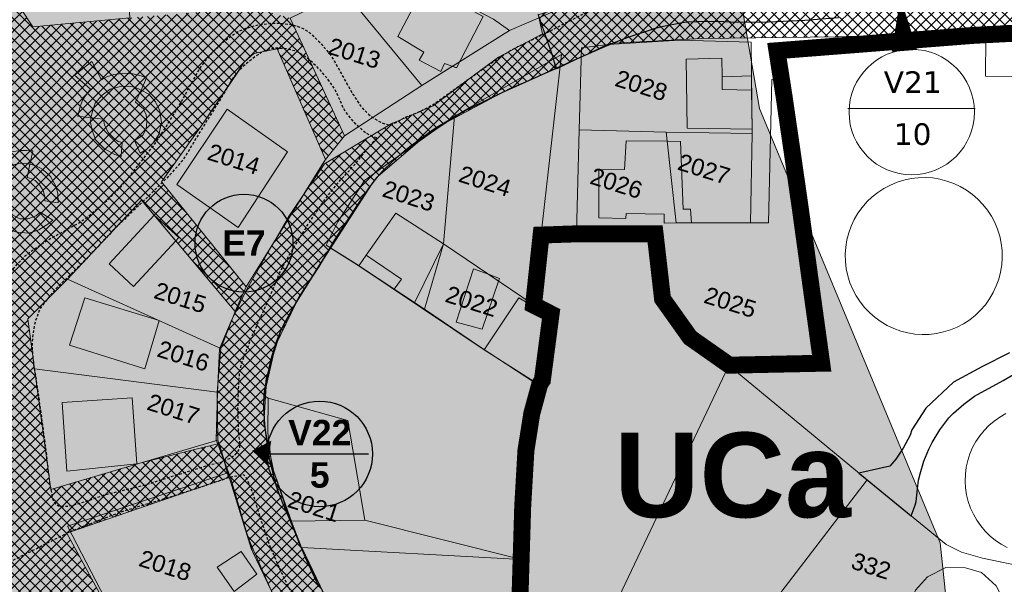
# Model space of a CAD drawing. Header units: metres. Extents: x 578835 to 593571, y 248557 to 255108.
# Tile 243 of 251: x 593023 to 593140, y 254124 to 254190. Entities that reach past the tile are written whole.
import ezdxf
from ezdxf.enums import TextEntityAlignment as Align

# ---------------------------------------------------------------- set-up
doc = ezdxf.new("R2010")
doc.units = ezdxf.units.M
doc.linetypes.add('CACHE2', pattern=[4.7625, 3.175, -1.5875])
doc.linetypes.add('CHEMIN', pattern=[0.5, 0.3, -0.2])
for name, color, linetype, lineweight in [('Zoom_Bâti', 251, 'Continuous', 5), ('Zoom_cadastre complet', 7, 'Continuous', 5), ('Zoom_cadastre texte', 7, 'Continuous', 5), ('Zoom_EBC', 116, 'Continuous', 18), ('Zoom_ER cercle', 192, 'Continuous', 25), ('Zoom_ER contour', 172, 'Continuous', 20), ('Zoom_ER hachures', 192, 'Continuous', 18), ('Zoom_ER numero', 172, 'Continuous', 20), ('Zoom_ER tracé', 192, 'Continuous', 18), ('Zoom_PPRI modéré', 5, 'Continuous', 18)]:
    doc.layers.add(name, color=color, linetype=linetype, lineweight=lineweight)
for name, color, linetype in [('Zoom_PLU', 7, 'CACHE2'), ('Zoom_PLU nom', 7, 'Continuous'), ('Zoom_Voirie', 252, 'Continuous')]:
    doc.layers.add(name, color=color, linetype=linetype)
doc.styles.add('Numero ER', font='verdanab_0.ttf', dxfattribs={"height": 8})
doc.styles.add('PARCELLE', font='arial.ttf', dxfattribs={"height": 5})
doc.styles.get("Standard").update_dxf_attribs({"font": 'arialbd_0.ttf', "height": 50})
pattern_1 = [(45, (3353.1763, -187.1852), (-0.6187184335, 0.6187184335), []), (135, (3353.1763, -187.1852), (-0.6187184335, -0.6187184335), [])]

msp = doc.modelspace()

# ---------------------------------------------------------------- hatches: boundary and pattern name
at = {"layer": 'Zoom_EBC'}
h = msp.add_hatch(dxfattribs=at)
h.set_pattern_fill('EBC', color=256, scale=0.5, style=0, pattern_type=2)
h.set_pattern_definition([(0, (3353.1763, -187.1852), (0, 4), []), (90, (3353.1763, -187.1852), (-4, 2e-16), []), (90, (3353.6763, -187.1852), (-4, 2e-16), [-1.75, 0.5, -1.75]), (90, (3356.6763, -187.1852), (-4, 2e-16), [-1.75, 0.5, -1.75]), (0, (3353.1763, -186.6852), (0, 4), [-1.75, 0.5, -1.75]), (0, (3353.1763, -183.6852), (0, 4), [-1.75, 0.5, -1.75]), (90, (3353.7263, -187.1852), (-4, 2e-16), [-1.5, 0.25, -0.5, 0.25, -1.5]), (90, (3356.6263, -187.1852), (-4, 2e-16), [-1.5, 0.25, -0.5, 0.25, -1.5]), (90, (3353.7763, -187.1852), (-4, 2e-16), [-1.35, 0.15, -1, 0.15, -1.35]), (90, (3356.5763, -187.1852), (-4, 2e-16), [-1.35, 0.15, -1, 0.15, -1.35]), (90, (3353.8263, -187.1852), (-4, 2e-16), [-1.25, 0.1, -1.3, 0.1, -1.25]), (90, (3356.5263, -187.1852), (-4, 2e-16), [-1.25, 0.1, -1.3, 0.1, -1.25]), (90, (3353.8763, -187.1852), (-4, 2e-16), [-1.2, 0.05, -1.5, 0.05, -1.2]), (90, (3356.4763, -187.1852), (-4, 2e-16), [-1.2, 0.05, -1.5, 0.05, -1.2]), (90, (3353.9263, -187.1852), (-4, 2e-16), [-1.125, 0.05, -1.65, 0.05, -1.125]), (90, (3356.4263, -187.1852), (-4, 2e-16), [-1.125, 0.05, -1.65, 0.05, -1.125]), (90, (3353.9763, -187.1852), (-4, 2e-16), [-1.05, 0.05, -1.8, 0.05, -1.05]), (90, (3356.3763, -187.1852), (-4, 2e-16), [-1.05, 0.05, -1.8, 0.05, -1.05]), (90, (3354.0263, -187.1852), (-4, 2e-16), [-1, 0.05, -1.9, 0.05, -1]), (90, (3356.3263, -187.1852), (-4, 2e-16), [-1, 0.05, -1.9, 0.05, -1]), (90, (3354.0763, -187.1852), (-4, 2e-16), [-0.95, 0.025, -2.05, 0.025, -0.95]), (90, (3356.2763, -187.1852), (-4, 2e-16), [-0.95, 0.025, -2.05, 0.025, -0.95]), (90, (3354.1163, -187.1852), (-4, 2e-16), [-0.935, 0, -2.13, 0, -0.935]), (90, (3356.2363, -187.1852), (-4, 2e-16), [-0.935, 0, -2.13, 0, -0.935]), (0, (3353.1763, -186.6352), (0, 4), [-1.5, 0.25, -0.5, 0.25, -1.5]), (0, (3353.1763, -183.7352), (0, 4), [-1.5, 0.25, -0.5, 0.25, -1.5]), (0, (3353.1763, -186.5852), (0, 4), [-1.35, 0.15, -1, 0.15, -1.35]), (0, (3353.1763, -183.7852), (0, 4), [-1.35, 0.15, -1, 0.15, -1.35]), (0, (3353.1763, -186.5352), (0, 4), [-1.25, 0.1, -1.3, 0.1, -1.25]), (0, (3353.1763, -183.8352), (0, 4), [-1.25, 0.1, -1.3, 0.1, -1.25]), (0, (3353.1763, -186.4852), (0, 4), [-1.2, 0.05, -1.5, 0.05, -1.2]), (0, (3353.1763, -183.8852), (0, 4), [-1.2, 0.05, -1.5, 0.05, -1.2]), (0, (3353.1763, -186.4352), (0, 4), [-1.125, 0.05, -1.65, 0.05, -1.125]), (0, (3353.1763, -183.9352), (0, 4), [-1.125, 0.05, -1.65, 0.05, -1.125]), (0, (3353.1763, -186.3852), (0, 4), [-1.05, 0.05, -1.8, 0.05, -1.05]), (0, (3353.1763, -183.9852), (0, 4), [-1.05, 0.05, -1.8, 0.05, -1.05]), (0, (3353.1763, -186.3352), (0, 4), [-1, 0.05, -1.9, 0.05, -1]), (0, (3353.1763, -184.0352), (0, 4), [-1, 0.05, -1.9, 0.05, -1]), (0, (3353.1763, -186.2852), (0, 4), [-0.95, 0.025, -2.05, 0.025, -0.95]), (0, (3353.1763, -184.0852), (0, 4), [-0.95, 0.025, -2.05, 0.025, -0.95])])
h.paths.add_polyline_path([(593060.08, 254163.31), (593063.47, 254161.18), (593078.26, 254151.26), (593084.64, 254147.2), (593083.03, 254138.74), (593082.68, 254126.5), (593064.17, 254131.14), (593062.16, 254142.91), (593052.75, 254145.56), (593052.34, 254145.84), (593052.5, 254147.92), (593054.18, 254153.28), (593054.26, 254153.51), (593056.46, 254157.58), (593057.07, 254158.55), (593060.08, 254163.31)])
at = {"layer": 'Zoom_ER contour'}
h = msp.add_hatch(dxfattribs=at)
h.set_pattern_fill('ANSI37', color=256, scale=7, style=0)
h.set_pattern_definition(pattern_1)
h.paths.add_polyline_path([(593137.16, 254236.5), (593145.93, 254236.44), (593147.66, 254220.01), (593148.47, 254210.6), (593149.15, 254201.93), (593154.13, 254196.2), (593162.52, 254196.59), (593170.05, 254197.07), (593174.59, 254197.86), (593185.59, 254201.41), (593186.57, 254196.68), (593186.19, 254191.32), (593184.29, 254185.83), (593181.89, 254187.13), (593169.89, 254190.62), (593163.99, 254190.92), (593154.19, 254189.83), (593145.27, 254189.32), (593131.67, 254188.62), (593119.97, 254188.22), (593103.91, 254188.02), (593093.02, 254187.42), (593086.82, 254184.43), (593084.62, 254190.82), (593087.32, 254191.62), (593088.12, 254194.61), (593090.42, 254199.21), (593096.62, 254196.91), (593104.81, 254196.21), (593107.91, 254196.11), (593118.11, 254197.21), (593125.93, 254196.93), (593131.33, 254197.23), (593134.93, 254199.93), (593136.63, 254201.92), (593136.83, 254211.51), (593137.23, 254225.65), (593137.13, 254236.44), (593141.33, 254236.44), (593142.43, 254236.34)])
h = msp.add_hatch(dxfattribs=at)
h.set_pattern_fill('ANSI37', color=256, scale=7, style=0)
h.set_pattern_definition(pattern_1)
h.paths.add_polyline_path([(593090.36, 254199.07), (593085.43, 254201.17), (593082.35, 254202.15), (593076.73, 254204.91), (593069.02, 254208.45), (593063.78, 254210.67), (593056.09, 254213.68), (593052.5, 254213.14), (593049.61, 254213.17), (593046.25, 254213.31), (593035.22, 254212.64), (593027.06, 254211.98), (593023, 254211.53), (593013.88, 254209.75), (593005.88, 254208.07), (593002.04, 254207.25), (592997.76, 254204.35), (592995.06, 254202.63), (592990.2, 254198), (592985.96, 254193.98), (592982.22, 254189.82), (592979.64, 254186.45), (592978.05, 254184.36), (592977.28, 254183.04), (592976.46, 254181.58), (592973.76, 254177.64), (592972.64, 254175.96), (592972.33, 254175.42), (592971.37, 254172.51), (592970.1, 254167.62), (592968.57, 254161.42), (592966.21, 254152.67), (592965.8, 254151.02), (592965.55, 254151.02), (592965.29, 254149.82), (592965.17, 254147.63), (592964.65, 254143.5), (592963.99, 254137.82), (592963.57, 254135.06), (592962.84, 254131.09), (592961.6, 254124.3), (592961.64, 254120.65), (592961.41, 254116.53), (592961.19, 254111.01), (592961.19, 254107.71), (592962.08, 254102.69), (592962.88, 254100.51), (592963.77, 254099.28), (592969.04, 254094.64), (592974.83, 254089.44), (592976.07, 254088.65), (592977.37, 254087.6), (592977.53, 254087.6), (592984.78, 254082.81), (592991.62, 254078.06), (592991.81, 254078.32), (592993.81, 254077.08), (592994.38, 254076.25), (592999.05, 254074.1), (593003.06, 254071.81), (593016.83, 254064.9), (593016.87, 254064.62), (593019.92, 254063.25), (593020.27, 254063.32), (593023.89, 254061.79), (593033.31, 254057.71), (593036.94, 254056.03), (593040.72, 254054.95), (593046.43, 254055.11), (593049.61, 254055.14), (593051.58, 254055.42), (593056.5, 254056.47), (593062.03, 254058.5), (593064.98, 254060.31), (593073, 254066.04), (593075.51, 254068.52), (593078.91, 254071.92), (593082.35, 254075.52), (593083.46, 254077.52), (593084.07, 254080.22), (593083.91, 254083.42), (593083.34, 254087.51), (593082.1, 254090.97), (593080.35, 254093.29), (593079.97, 254095.57), (593078.85, 254097.28), (593071.52, 254105.38), (593063.09, 254116.67), (593060.01, 254120.99), (593056.68, 254127.91), (593055.52, 254130.98), (593053.38, 254137), (593052.23, 254142.64), (593052.5, 254146.94), (593053.63, 254151.76), (593056.1, 254156.9), (593058.93, 254161.42), (593061.48, 254165.37), (593064.98, 254170.83), (593065.73, 254171.77), (593070.91, 254176.16), (593073.79, 254178.1), (593081.2, 254182.08), (593086.71, 254184.43), (593086.24, 254186.3), (593084.64, 254190.9), (593085.16, 254188.55), (593079.97, 254185.8), (593077.13, 254183.74), (593072.24, 254180.08), (593070.06, 254179.14), (593067.26, 254177.95), (593059.41, 254173.22), (593055.14, 254166.95), (593050.23, 254158.43), (593048.38, 254154.65), (593047, 254151.39), (593046.76, 254146.24), (593046.6, 254140.62), (593048.29, 254136.19), (593050.39, 254129.07), (593053.69, 254121.51), (593057.87, 254114.76), (593066.09, 254104.91), (593074.54, 254094.69), (593077.36, 254090.99), (593077.04, 254088.7), (593078.73, 254084.92), (593078.57, 254081.54), (593076.4, 254078.49), (593076.56, 254077.12), (593072.7, 254073.87), (593065.05, 254067.52), (593061.43, 254065.26), (593058.61, 254063.17), (593052.98, 254061.64), (593044.61, 254060.12), (593041.04, 254061), (593034.44, 254063.01), (593025.67, 254067.03), (593020.68, 254069.37), (593009.14, 254075.01), (593002.86, 254077.91), (592994.01, 254082.81), (592987.81, 254087.08), (592977.63, 254093.77), (592971.03, 254098.76), (592969.34, 254102.05), (592967.89, 254105.35), (592967.01, 254107.93), (592966.85, 254114.65), (592968.29, 254125.67), (592969.42, 254136.12), (592971.67, 254148.66), (592972.48, 254155.09), (592974.25, 254163.53), (592977.47, 254171.09), (592983.67, 254181.28), (592989.54, 254188.92), (592997.27, 254197.21), (593000.89, 254200.18), (593009.75, 254203.96), (593014.53, 254204.89), (593024.27, 254206.02), (593048.34, 254207.95), (593053.65, 254207.87), (593059.73, 254206.98), (593068.02, 254203.36), (593076.63, 254199.5), (593087.9, 254194.28)])
at = {"layer": 'Zoom_ER hachures'}
h = msp.add_hatch(dxfattribs=at)
h.set_pattern_fill('ANSI37', color=256, scale=7, style=0)
h.set_pattern_definition(pattern_1)
h.paths.add_polyline_path([(593016.93, 254205.59), (593015.88, 254203.13), (593024.98, 254189.38), (593036.44, 254190.45), (593051.07, 254191.64), (593055.34, 254190.43), (593061.78, 254176.54), (593059.52, 254173.73), (593053.82, 254186.78), (593051.06, 254186.24), (593049.93, 254185.24), (593049.24, 254184.15), (593045.21, 254178.19), (593040.16, 254171.11), (593050.15, 254158.7), (593049.15, 254156.44), (593048.87, 254155.8), (593041.85, 254164.12), (593042.22, 254164.52), (593039.29, 254167.15), (593037.79, 254168.92), (593029.08, 254159.59), (593024.39, 254154.94), (593025.16, 254149.02), (593027.08, 254134.79), (593037.86, 254137.97), (593046.98, 254140.2), (593047.39, 254138.75), (593048.06, 254136.18), (593028.99, 254129.62), (593039.62, 254110.11), (593041.72, 254111.88), (593050.03, 254118.87), (593053.6, 254121.88), (593055.22, 254119.15), (593056.76, 254116.57), (593057.73, 254114.95), (593039.51, 254106.5), (593047.73, 254088.26), (593076.87, 254088.89), (593077.73, 254086.91), (593078.64, 254084.83), (593048.72, 254084.81), (593045.68, 254074.98), (593042.46, 254064.03), (593044.56, 254059.99), (593038.24, 254061.82), (593034.34, 254063.05), (593038.3, 254064.52), (593045.47, 254089.84), (593033.27, 254091.63), (593019.91, 254094.85), (593008.96, 254075.02), (593005.86, 254076.53), (593011.36, 254086.84), (593012.53, 254086.16), (593017.12, 254093.82), (593016.46, 254094.46), (593016.78, 254094.99), (593016.12, 254095.62), (593016.24, 254095.83), (593011.06, 254101.36), (593002.38, 254117.04), (592969.39, 254102.2), (592967.53, 254104.3), (593000.02, 254118.95), (592998.74, 254121.5), (592996.92, 254131.85), (592995.22, 254142.61), (592981.91, 254142.96), (592969.3, 254141.71), (592970.35, 254144.17), (592983.07, 254146.43), (592996.07, 254145.31), (592999.04, 254156.72), (593005.98, 254168.8), (593021.25, 254187.51), (593009.91, 254203.87), (593009.7, 254204.16), (593013.74, 254204.96)])
at = {"layer": 'Zoom_PPRI modéré'}
h = msp.add_hatch(dxfattribs=at)
h.set_pattern_fill('ANSI36', color=152, scale=12, style=0)
h.set_pattern_definition([(45, (3353.1763, -187.1852), (0.795495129, 2.9168154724), [3.75, -0.75, 0, -0.75])])
h.paths.add_polyline_path([(593114.2, 254035.53), (592998.31, 254032.23), (592995.38, 254051.02), (592923.24, 254047.92), (592928.44, 254248.08), (592928.44, 254248.08), (593098.91, 254248.4), (593098.8, 254249.41), (593110.77, 254179.76), (593132.12, 254128.47), (593136.98, 254082.37), (593122.22, 254043.36)])

# ---------------------------------------------------------------- linework, layer by layer
at = {"layer": 'Zoom_Bâti', "flags": 128}
for points in [[(593071.26, 254194.33), (593078.14, 254190.63), (593074.98, 254184.56), (593073.56, 254185.08), (593073.13, 254184.11), (593070.58, 254185.44), (593071.12, 254186.41), (593068.07, 254188.27), (593071.26, 254194.33)], [(593106.37, 254183.49), (593106.34, 254185.68), (593102.11, 254185.56), (593102.23, 254177.43), (593109.9, 254177.3), (593109.84, 254181.93), (593106.37, 254181.99)], [(593106.37, 254183.49), (593106.37, 254181.99), (593109.84, 254181.93), (593109.82, 254183.6)], [(593041.98, 254170.77), (593047.93, 254179.67), (593055.05, 254174.62), (593049.22, 254165.69)], [(593099.87, 254175.89), (593095.04, 254175.95), (593094.82, 254172.57), (593091.79, 254172.52), (593091.79, 254166.86), (593094.98, 254166.77), (593095.01, 254167.35), (593099.5, 254167.26), (593099.52, 254166.21), (593100.94, 254166.27)], [(593101.46, 254175.87), (593099.87, 254175.89), (593100.94, 254166.27), (593102.72, 254166.27), (593102.63, 254167.85), (593101.75, 254167.88)], [(593033.98, 254161.4), (593039.29, 254167.15), (593041.85, 254164.12), (593036.87, 254158.73)], [(593039.29, 254167.15), (593041.85, 254164.12), (593042.22, 254164.52)], [(593064.33, 254162.42), (593067.83, 254167.4), (593073.46, 254163.78), (593070.05, 254156.82), (593067.63, 254158.44), (593068.51, 254159.62)], [(593063.47, 254161.18), (593064.33, 254162.42), (593068.51, 254159.62), (593067.63, 254158.44)], [(593074.95, 254154.52), (593076.98, 254160.83), (593078.84, 254160.15), (593079.97, 254159.38), (593078.04, 254153.69)], [(593039.9, 254154.71), (593031.11, 254157.39), (593029.28, 254151.8), (593038.18, 254149)], [(593078.26, 254151.26), (593082.35, 254157.41), (593085.55, 254155.53), (593084.9, 254148.71), (593084.13, 254147.52)], [(593029, 254136.92), (593028.45, 254145.04), (593036.7, 254145.6), (593037.26, 254137.79)], [(593046.74, 254125.59), (593049.55, 254127.46), (593051.41, 254124.79), (593048.75, 254122.75)]]:
    msp.add_lwpolyline(points, close=True, dxfattribs=at)
at = {"layer": 'Zoom_Bâti', "linetype": 'Continuous', "flags": 128}
for points in [[(593137.49, 254188.14), (593142.28, 254188.09), (593142.24, 254183.51), (593137.44, 254183.56)], [(593031.8, 254178.64), (593030.3, 254178.85), (593030.55, 254179.99), (593030.87, 254180.8), (593031.25, 254181.35), (593031.76, 254182.05), (593029.89, 254183.7), (593031.94, 254185.3), (593033.08, 254183.12), (593033.71, 254183.49), (593034.55, 254183.75), (593035.83, 254183.92), (593036.79, 254183.84), (593037.75, 254183.6), (593038.38, 254183.36), (593037.74, 254181.9), (593037.02, 254182.27), (593036.26, 254182.39), (593035.33, 254182.34), (593034.11, 254182.03), (593033.14, 254181.31), (593032.34, 254180.37), (593032.07, 254179.57)], [(593037.74, 254181.9), (593038.65, 254181.45), (593039.44, 254180.53), (593039.95, 254179.47), (593040.14, 254178.07), (593039.86, 254176.69), (593039.17, 254175.7), (593038.38, 254174.93), (593037.63, 254174.48), (593036.96, 254175.96), (593037.33, 254176.17), (593037.97, 254176.62), (593038.35, 254177.35), (593038.43, 254178.16), (593038.36, 254178.99), (593038.02, 254179.7), (593037.61, 254180.06), (593037.09, 254180.5)], [(593035.4, 254174.07), (593034.63, 254174.31), (593033.43, 254174.98), (593032.39, 254176.03), (593031.99, 254177.14), (593031.79, 254178.09), (593031.8, 254178.64), (593033.31, 254178.49), (593033.43, 254177.78), (593033.89, 254176.87), (593034.62, 254176.16), (593035.05, 254175.85), (593035.52, 254175.72)], [(593018.4, 254167.8), (593018.27, 254168.86), (593018.37, 254170.24), (593018.73, 254171.58), (593019.25, 254172.42), (593019.86, 254173.16), (593018.16, 254174.91), (593020.22, 254176.65), (593021.51, 254174.38), (593022.38, 254174.64), (593023.58, 254174.8), (593024.2, 254174.78), (593024.95, 254174.74), (593024.6, 254173.17), (593023.96, 254173.28), (593023.18, 254173.22), (593022.24, 254172.99), (593021.24, 254172.45), (593020.39, 254171.37), (593019.96, 254170.86), (593019.71, 254170.15), (593019.6, 254169.42), (593019.59, 254168.84), (593019.65, 254168.04)], [(593024.6, 254173.17), (593025.36, 254172.98), (593026.13, 254172.55), (593027.05, 254171.71), (593027.64, 254170.67), (593027.93, 254169.75), (593027.96, 254168.6), (593026.38, 254168.87), (593026.38, 254169.32), (593026.2, 254170.09), (593025.8, 254170.72), (593025.23, 254171.24), (593024.83, 254171.43), (593024.28, 254171.59)], [(593139.37, 254161.28), (593139.24, 254160.44), (593139.02, 254159.61), (593138.73, 254158.8), (593138.37, 254158.03), (593137.94, 254157.29), (593137.44, 254156.59), (593136.88, 254155.95), (593136.26, 254155.35), (593135.59, 254154.82), (593134.87, 254154.35), (593134.12, 254153.95), (593133.33, 254153.62), (593132.51, 254153.37), (593131.67, 254153.19), (593130.82, 254153.09), (593129.96, 254153.07), (593129.11, 254153.13), (593128.27, 254153.27), (593127.44, 254153.48), (593126.63, 254153.77), (593125.86, 254154.13), (593125.12, 254154.57), (593124.42, 254155.06), (593123.78, 254155.62), (593123.18, 254156.24), (593122.65, 254156.91), (593122.18, 254157.63), (593121.78, 254158.39), (593121.45, 254159.18), (593121.2, 254160), (593121.02, 254160.83), (593120.92, 254161.68), (593120.9, 254162.54), (593120.96, 254163.39), (593121.09, 254164.24), (593121.31, 254165.07), (593121.6, 254165.87), (593121.96, 254166.65), (593122.39, 254167.39), (593122.89, 254168.08), (593123.45, 254168.73), (593124.07, 254169.32), (593124.74, 254169.85), (593125.46, 254170.32), (593126.22, 254170.72), (593127.01, 254171.05), (593127.83, 254171.31), (593128.66, 254171.48), (593129.51, 254171.58), (593130.37, 254171.6), (593131.22, 254171.55), (593132.07, 254171.41), (593132.9, 254171.19), (593133.7, 254170.9), (593134.48, 254170.54), (593135.22, 254170.11), (593135.91, 254169.61), (593136.56, 254169.05), (593137.15, 254168.43), (593137.68, 254167.76), (593138.15, 254167.04), (593138.55, 254166.29), (593138.88, 254165.5), (593139.13, 254164.68), (593139.31, 254163.84), (593139.41, 254162.99), (593139.43, 254162.14)], [(593025.84, 254167.52), (593027.33, 254166.55), (593026.72, 254166.08), (593025.66, 254165.44), (593024.51, 254165.05), (593023.08, 254165.17), (593021.73, 254165.58), (593020.76, 254166.3), (593020.13, 254167.05), (593019.65, 254168.04), (593021.43, 254168.48), (593021.78, 254167.94), (593022.62, 254167.17), (593023.44, 254166.73), (593024.39, 254166.71), (593025.36, 254167.1)]]:
    msp.add_lwpolyline(points, close=True, dxfattribs=at)
at = {"layer": 'Zoom_Bâti'}
msp.add_lwpolyline([(593109.71, 254166.24), (593100.94, 254166.27), (593099.75, 254176.97), (593109.91, 254176.79)], close=True, dxfattribs=at)
at = {"layer": 'Zoom_Bâti', "linetype": 'Continuous', "flags": 128}
msp.add_lwpolyline([(593140.03, 254127.93), (593139.32, 254128.31), (593138.64, 254128.77), (593138.01, 254129.28), (593137.42, 254129.85), (593136.89, 254130.47), (593136.43, 254131.14), (593136.02, 254131.85), (593135.68, 254132.59), (593135.41, 254133.36), (593135.22, 254134.15), (593135.1, 254134.96), (593135.05, 254135.77), (593135.08, 254136.59), (593135.18, 254137.4), (593135.36, 254138.19), (593135.61, 254138.97), (593135.93, 254139.72), (593136.32, 254140.44), (593136.77, 254141.11), (593137.29, 254141.75), (593137.86, 254142.33), (593138.48, 254142.86), (593139.14, 254143.33), (593139.85, 254143.73)], dxfattribs=at)
at = {"layer": 'Zoom_Bâti', "flags": 128}
msp.add_lwpolyline([(593144.16, 254103.43), (593136.94, 254100.8), (593128.93, 254101.41), (593121.89, 254104.75), (593116.99, 254110.84), (593121.52, 254113.3), (593119.57, 254116.89), (593124.65, 254119.64), (593126.59, 254116.07), (593128.79, 254117.27), (593128.39, 254119.28), (593128.55, 254121.26), (593129.18, 254122.91), (593130.61, 254124.46), (593132.78, 254125.55), (593135.09, 254125.53), (593136.99, 254124.97), (593138.7, 254123.39), (593139.68, 254121.52)], dxfattribs=at)
at = {"layer": 'Zoom_cadastre complet'}
for points in [[(593036.44, 254190.45), (593024.98, 254189.38), (593015.88, 254203.13), (593016.93, 254205.59), (593035.24, 254207.21)], [(593081.26, 254188.97), (593079.35, 254190.3), (593067.95, 254196.27), (593071.22, 254201.9), (593088.2, 254194.18), (593087.28, 254191.55)], [(593070.91, 254182.47), (593061.75, 254193.56), (593067.95, 254196.27), (593079.35, 254190.3), (593081.26, 254188.97)], [(593070.91, 254182.47), (593061.78, 254176.54), (593055.34, 254190.43), (593061.75, 254193.56)], [(593107.14, 254149.41), (593118.11, 254149.87), (593113.35, 254183.26), (593112.88, 254186.61), (593148.92, 254189.41), (593149.31, 254188.63), (593159.16, 254169.01), (593158.03, 254154.47), (593167.41, 254152.57), (593171.51, 254152.24), (593174.85, 254151.98), (593186.5, 254151.22), (593186.43, 254133.2), (593184.15, 254131.34), (593170.61, 254120.35), (593164.98, 254115.77), (593162.97, 254114.13), (593155.61, 254124.03), (593147.72, 254124.47), (593137.1, 254126.65), (593134.6, 254127.39), (593132.79, 254128.29), (593123.5, 254135.91)], [(593109.91, 254176.79), (593099.75, 254176.97), (593089.48, 254177.24), (593089.76, 254186.92), (593092.9, 254187.31), (593101.37, 254187.82), (593109.77, 254187.58)], [(593059.52, 254173.73), (593050.15, 254158.7), (593040.16, 254171.11), (593045.21, 254178.19), (593049.93, 254185.24), (593051.06, 254186.24), (593053.82, 254186.78)], [(593073.46, 254163.78), (593074.77, 254178.85), (593087.39, 254186.12), (593084.06, 254156.61)], [(593089.48, 254177.24), (593099.75, 254176.97), (593100.94, 254166.27), (593109.71, 254166.24), (593111.85, 254166.26), (593112.21, 254183.18), (593113.35, 254183.26), (593118.11, 254149.87), (593107.14, 254149.41), (593102.35, 254152.94), (593100.99, 254154.62), (593100.02, 254156.51), (593099.38, 254158.05), (593098.82, 254160.44), (593098.74, 254164.81), (593089.15, 254165.12)], [(593102.35, 254152.94), (593100.99, 254154.62), (593100.02, 254156.51), (593099.38, 254158.05), (593098.82, 254160.44), (593098.74, 254164.81), (593089.15, 254165.12), (593089.48, 254177.24), (593099.75, 254176.97), (593100.94, 254166.27), (593109.71, 254166.24), (593111.85, 254166.26), (593112.21, 254183.18), (593113.35, 254183.26), (593118.11, 254149.87), (593107.14, 254149.41)], [(593071.2, 254156.05), (593063.05, 254161.46), (593059.6, 254163.61), (593060.97, 254166.39), (593064.12, 254171.26), (593066.74, 254173.13), (593074.77, 254178.85), (593073.46, 254163.78)], [(593047.18, 254151.43), (593029.08, 254159.59), (593037.79, 254168.92), (593048.87, 254155.8)], [(593073.46, 254163.78), (593084.06, 254156.61), (593085.57, 254155.75), (593084.9, 254148.71), (593084.1, 254147.49), (593077.81, 254151.56), (593071.2, 254156.05)], [(593025.16, 254149.02), (593024.39, 254154.94), (593029.08, 254159.59), (593047.18, 254151.43), (593046.73, 254146.26)], [(593176.61, 254044.14), (593114.99, 254043.3), (593126.59, 254055.5), (593126.36, 254062.35), (593130.74, 254066.74), (593131.09, 254071.83), (593125.86, 254077.56), (593125.74, 254081.05), (593093.04, 254119.73), (593107.14, 254149.41), (593123.5, 254135.91), (593108.66, 254116.55), (593118.71, 254102.66), (593126.81, 254099.04), (593156.16, 254096.32), (593156.81, 254064.91)], [(593025.16, 254149.02), (593046.73, 254146.26), (593046.81, 254140.61), (593027.08, 254134.79)], [(593062.16, 254142.91), (593064.17, 254131.14), (593055.4, 254131.05), (593053.17, 254137.54), (593052.73, 254141.49), (593052.75, 254145.56)], [(593053.6, 254121.88), (593039.62, 254110.11), (593029.07, 254130.46), (593048.01, 254136.74), (593050.96, 254127.36)], [(593123.5, 254135.91), (593132.79, 254128.29), (593134.6, 254127.39), (593137.1, 254126.65), (593147.72, 254124.47), (593155.61, 254124.03), (593162.97, 254114.13), (593161.75, 254113.05), (593155.82, 254107.77), (593156.16, 254096.32), (593126.81, 254099.04), (593118.71, 254102.66), (593108.66, 254116.55)], [(593082.68, 254126.5), (593081.51, 254099.15), (593079.09, 254096.94), (593070.95, 254105.97), (593060.2, 254120.7), (593056.71, 254127.94)]]:
    msp.add_lwpolyline(points, close=True, dxfattribs=at)
msp.add_lwpolyline([(593148.92, 254189.41), (593112.88, 254186.61), (593113.35, 254183.26), (593112.21, 254183.18), (593111.85, 254166.26), (593109.71, 254166.24), (593109.91, 254176.79), (593109.77, 254187.58), (593101.37, 254187.82), (593092.9, 254187.31), (593089.76, 254186.92), (593089.48, 254177.24), (593089.15, 254165.12), (593098.74, 254164.81), (593098.74, 254162.46), (593098.82, 254160.44), (593099.38, 254158.05), (593100.02, 254156.51), (593100.99, 254154.62), (593102.35, 254152.94), (593104.77, 254151.1), (593107.14, 254149.41), (593093.04, 254119.73)], dxfattribs=at)
at = {"layer": 'Zoom_cadastre complet', "flags": 128}
for points in [[(593078.84, 254160.15), (593080.08, 254159.69), (593079.97, 254159.38)], [(593084.13, 254147.52), (593084.9, 254148.71), (593085.55, 254155.53), (593085.93, 254155.31), (593085.24, 254148.16), (593084.64, 254147.2)]]:
    msp.add_lwpolyline(points, close=True, dxfattribs=at)
at = {"layer": 'Zoom_EBC'}
msp.add_lwpolyline([(593060.08, 254163.31), (593063.47, 254161.18), (593078.26, 254151.26), (593084.64, 254147.2), (593083.03, 254138.74), (593082.68, 254126.5), (593064.17, 254131.14), (593062.16, 254142.91), (593052.75, 254145.56), (593052.34, 254145.84), (593052.5, 254147.92), (593054.18, 254153.28), (593054.26, 254153.51), (593056.46, 254157.58), (593057.07, 254158.55), (593060.08, 254163.31)], close=True, dxfattribs=at)
at = {"layer": 'Zoom_ER cercle'}
msp.add_lwpolyline([(593053.06, 254138.97), (593064.62, 254138.97)], dxfattribs=at)
at = {"layer": 'Zoom_ER cercle', "ltscale": 0.4}
for centre, radius in [((593049.9, 254163.86), 5.78), ((593058.84, 254138.97), 6.23)]:
    msp.add_circle(centre, radius, dxfattribs=at)
at = {"layer": 'Zoom_ER contour'}
for points in [[(593145.27, 254189.32), (593131.67, 254188.62), (593119.97, 254188.22), (593103.91, 254188.02), (593093.02, 254187.42), (593086.82, 254184.43), (593084.62, 254190.82), (593087.32, 254191.62), (593088.12, 254194.61), (593090.42, 254199.21), (593096.62, 254196.91), (593104.81, 254196.21), (593107.91, 254196.11), (593118.11, 254197.21), (593125.93, 254196.93), (593131.33, 254197.23), (593134.93, 254199.93), (593136.63, 254201.92), (593136.83, 254211.51), (593137.23, 254225.65), (593137.13, 254236.44), (593141.33, 254236.44)], [(593060.01, 254120.99), (593056.68, 254127.91), (593055.52, 254130.98), (593053.38, 254137), (593052.23, 254142.64), (593052.5, 254146.94), (593053.63, 254151.76), (593056.1, 254156.9), (593058.93, 254161.42), (593061.48, 254165.37), (593064.98, 254170.83), (593065.73, 254171.77), (593070.91, 254176.16), (593073.79, 254178.1), (593081.2, 254182.08), (593086.71, 254184.43), (593086.24, 254186.3), (593084.64, 254190.9), (593085.16, 254188.55), (593079.97, 254185.8), (593077.13, 254183.74), (593072.24, 254180.08), (593070.06, 254179.14), (593067.26, 254177.95), (593059.41, 254173.22), (593055.14, 254166.95), (593050.23, 254158.43), (593048.38, 254154.65), (593047, 254151.39), (593046.76, 254146.24), (593046.6, 254140.62), (593048.29, 254136.19), (593050.39, 254129.07), (593053.69, 254121.51)]]:
    msp.add_lwpolyline(points, dxfattribs=at)
at = {"layer": 'Zoom_ER numero', "color": 192, "ltscale": 3}
msp.add_line((593121.18, 254179.75), (593136.23, 254179.75), dxfattribs=at)
msp.add_circle((593128.74, 254179.33), 7.4, dxfattribs=at)
at = {"layer": 'Zoom_ER tracé'}
for points in [[(593015.88, 254203.13), (593024.98, 254189.38), (593036.44, 254190.45)], [(593053.6, 254121.88), (593050.75, 254127.8), (593048.01, 254136.74), (593046.81, 254140.61), (593046.73, 254146.26), (593047.18, 254151.43), (593048.87, 254155.8), (593050.15, 254158.7), (593059.1, 254173.05), (593059.52, 254173.73), (593061.78, 254176.54), (593070.91, 254182.47), (593074.51, 254184.73), (593074.98, 254184.56), (593075.34, 254185.25), (593081.26, 254188.97), (593087.28, 254191.55)], [(593055.34, 254190.43), (593061.78, 254176.54), (593059.52, 254173.73), (593053.82, 254186.78), (593051.06, 254186.24), (593049.93, 254185.24), (593049.24, 254184.15), (593045.21, 254178.19), (593040.16, 254171.11), (593050.15, 254158.7), (593049.15, 254156.44), (593048.87, 254155.8), (593041.85, 254164.12), (593042.22, 254164.52), (593039.29, 254167.15), (593037.79, 254168.92), (593029.08, 254159.59), (593024.39, 254154.94), (593025.16, 254149.02), (593027.08, 254134.79), (593037.86, 254137.97), (593046.98, 254140.2), (593047.39, 254138.75), (593048.06, 254136.18), (593028.99, 254129.62), (593039.62, 254110.11)]]:
    msp.add_lwpolyline(points, dxfattribs=at)
for points in [[(593127.4, 254192.88, 0, 3, 0), (593127.88, 254186.56, 0, 0, 0)], [(593050.88, 254139.36, 0, 3, 0), (593052.9, 254139.06, 0, 0, 0)]]:
    msp.add_lwpolyline(points, format="xyseb", dxfattribs=at)
at = {"layer": 'Zoom_PLU', "ltscale": 0.7, "const_width": 2}
msp.add_lwpolyline([(593149.05, 254189.06), (593136.1, 254188.39), (593112.83, 254186.57), (593113.67, 254181.18), (593114.63, 254174.6), (593115.59, 254167.92), (593118.11, 254149.68), (593107.21, 254149.45), (593102.58, 254152.7), (593099.32, 254157.28), (593098.44, 254164.96), (593089.27, 254164.96), (593084.98, 254164.81), (593084.09, 254156.54), (593086.16, 254155.5), (593085.13, 254147.67), (593084.83, 254147.23), (593083.88, 254143.74), (593083.19, 254139.38), (593082.81, 254132.8), (593082.36, 254117.75)], dxfattribs=at)
at = {"layer": 'Zoom_PPRI modéré', "color": 152}
msp.add_lwpolyline([(593114.2, 254035.53), (592998.31, 254032.23), (592995.38, 254051.02), (592923.24, 254047.92), (592928.44, 254248.08), (592928.44, 254248.08), (592928.44, 254248.08), (592928.44, 254248.08), (593098.91, 254248.4), (593098.8, 254249.41), (593110.77, 254179.76), (593132.12, 254128.47), (593136.98, 254082.37), (593122.22, 254043.36)], close=True, dxfattribs=at)
at = {"layer": 'Zoom_Voirie', "linetype": 'CHEMIN', "flags": 128}
for points in [[(593060.99, 254207.29), (593060.61, 254207.38), (593059.06, 254207.64), (593058.17, 254207.71), (593055.76, 254207.79), (593053.43, 254207.94), (593050.29, 254207.97), (593047.71, 254207.96), (593047.02, 254207.96), (593044.28, 254207.88), (593043.65, 254207.83), (593041.13, 254207.53), (593038.46, 254207.19), (593035.13, 254206.89), (593030.07, 254206.52), (593025.76, 254206.08), (593021.58, 254205.76), (593017.92, 254205.4), (593017.01, 254205.28), (593014.25, 254204.86), (593013.56, 254204.72), (593009.91, 254203.87), (593009, 254203.61), (593006.04, 254202.64), (593005.32, 254202.34), (593003.97, 254201.68), (593002.03, 254200.55), (592999.35, 254198.8), (592998.71, 254198.32), (592997.16, 254197.01), (592994.9, 254194.95), (592992.23, 254192.55), (592991.61, 254191.9), (592990.46, 254190.49), (592988.85, 254188.28), (592986.81, 254185.62), (592984.33, 254182.19), (592982.56, 254179.59), (592982.13, 254178.94), (592980.37, 254176.12), (592979.94, 254175.41), (592978.47, 254172.9), (592978.13, 254172.26), (592976.64, 254169.1), (592976.29, 254168.3), (592975.07, 254165.57), (592974.81, 254164.87), (592973.75, 254161.49), (592973.53, 254160.64), (592973.18, 254159.05), (592972.76, 254156.64), (592972.3, 254153.31), (592972.19, 254152.47), (592971.42, 254147.21), (592970.69, 254142.38), (592969.76, 254137.4), (592969.05, 254132.21), (592968.88, 254130.91), (592968.05, 254124.67), (592967.41, 254119.61), (592966.91, 254115.72), (592966.84, 254114.75), (592966.79, 254112.71), (592966.85, 254109.66), (592966.93, 254107.83), (592966.99, 254107.38), (592967.66, 254104.24), (593007.11, 254122.18), (593007.11, 254122.18), (593008.45, 254122.75), (593013.77, 254125.09), (593015.52, 254125.82), (593017.24, 254126.6), (593018.04, 254127.09), (593018.6, 254127.5), (593019.59, 254128.45), (593020, 254129), (593020.32, 254129.6), (593020.52, 254130.24), (593020.59, 254132.95), (593020.58, 254133.92), (593020.39, 254137.81), (593020.11, 254142.81), (593020.08, 254143.49), (593019.99, 254146.2), (593020.03, 254148.37), (593020.25, 254152.62), (593020.27, 254154.32), (593020.35, 254156.01), (593020.5, 254156.84), (593020.68, 254157.47), (593021.24, 254158.68), (593021.94, 254159.81), (593022.32, 254160.37), (593023.17, 254161.43), (593024.12, 254162.4), (593024.68, 254162.85), (593027.09, 254164.43), (593028.7, 254165.31), (593030.31, 254166.19), (593031.07, 254166.7), (593031.98, 254167.4), (593033.74, 254168.92), (593035.38, 254170.56), (593036.24, 254171.52), (593039.4, 254175.61), (593040.01, 254176.5), (593042.3, 254180.18), (593043.46, 254182.3), (593044.65, 254184.41), (593045.35, 254185.39), (593046.02, 254186.18), (593047.49, 254187.63), (593048.3, 254188.26), (593049.17, 254188.81), (593049.93, 254189.17), (593051.57, 254189.64), (593053.26, 254189.83), (593054.02, 254189.83), (593055.54, 254189.66), (593056.26, 254189.45), (593056.95, 254189.15), (593057.67, 254188.68), (593058.92, 254187.5), (593060.03, 254186.17), (593060.47, 254185.52), (593061.23, 254184.15), (593061.99, 254182.77), (593062.78, 254181.4), (593063.65, 254180.08), (593064.16, 254179.49), (593064.64, 254179.05), (593065.71, 254178.28), (593066.3, 254178.01), (593066.92, 254177.84), (593067.34, 254177.85), (593068.14, 254178.24), (593068.92, 254178.7), (593070.64, 254179.39), (593071.74, 254179.94), (593072.61, 254180.48), (593075.95, 254182.88), (593078.96, 254185.03), (593081.01, 254186.39), (593081.94, 254186.91), (593085.79, 254188.78), (593090.13, 254191), (593093, 254192.45), (593093.84, 254192.87), (593091.7, 254193.64), (593087.54, 254195.34), (593082.72, 254197.41), (593078.94, 254199.26), (593078, 254199.73), (593072.33, 254202.52), (593071.52, 254202.88), (593069.43, 254203.85), (593066.78, 254205.02), (593064.04, 254206.15)], [(593056.64, 254120.06), (593058.22, 254117.36), (593061.46, 254112.38), (593065.76, 254106.78), (593070.51, 254101.33), (593074.17, 254097.16), (593076.52, 254094.7), (593078.48, 254092.22), (593079.84, 254089.96), (593080.81, 254087.79), (593081.27, 254085.22), (593081.28, 254083.47), (593080.81, 254080.35), (593079.44, 254077.63), (593077.86, 254075.58), (593075.69, 254073.27), (593073.42, 254071.06), (593072.24, 254070.01), (593070.17, 254068.34), (593068, 254066.8), (593066.91, 254066.04), (593063.42, 254063.72), (593062.51, 254063.21), (593060.82, 254062.43), (593058.22, 254061.42), (593054.85, 254060.08), (593053.99, 254059.8), (593052.73, 254059.44), (593051.45, 254059.19), (593050.8, 254059.11), (593048.61, 254058.93), (593046.41, 254058.89), (593045.32, 254058.95), (593043.96, 254059.02), (593041.36, 254059.37), (593038.65, 254059.71), (593037.34, 254060.12), (593035.43, 254060.89), (593032.74, 254062.1), (593032.06, 254062.4), (593027.98, 254064.09), (593025.98, 254064.91), (593023.5, 254066.24), (593022.87, 254066.56), (593019.87, 254067.91), (593019.12, 254068.24), (593015.07, 254070), (593008.53, 254073.28), (593006.92, 254074.15), (593005.49, 254074.96), (593001.58, 254077.16), (592998.23, 254079.01), (592995.05, 254080.67), (592994.3, 254081.09), (592991.32, 254082.79), (592987.55, 254085.34), (592983.08, 254088.13), (592980.68, 254089.61), (592979.12, 254090.65), (592978.34, 254091.22), (592975.32, 254093.58), (592973.33, 254095.09), (592972.1, 254096.2), (592971.44, 254096.94), (592970.24, 254098.5), (592969.19, 254100.17), (592968.85, 254100.8), (592968.5, 254101.77), (593002.9, 254117.28), (593003.53, 254117.61), (593006.05, 254118.93), (593006.7, 254119.24), (593009.37, 254120.42), (593013.52, 254122.1), (593014.33, 254122.43), (593017.52, 254123.83), (593022.02, 254126.12), (593026.01, 254128.11), (593026.69, 254128.46), (593029.43, 254129.85), (593031.84, 254130.78), (593034.31, 254131.74), (593036.06, 254132.36), (593040.53, 254133.71), (593044.75, 254135.05), (593045.41, 254135.28), (593048.06, 254136.18), (593048.34, 254136.26), (593049.5, 254136.47), (593049.77, 254136.53), (593049.93, 254136.48), (593050.04, 254136.37), (593050.33, 254135.79), (593050.46, 254135.48), (593050.94, 254134.24), (593051.72, 254131.75), (593051.92, 254131.12), (593052.76, 254128.62), (593053.03, 254127.92), (593054.2, 254125.18), (593055.69, 254122.18)]]:
    msp.add_lwpolyline(points, close=True, dxfattribs=at)
at = {"layer": 'Zoom_Voirie'}
for points in [[(593058.76, 254123.27), (593058.43, 254123.98), (593057.13, 254126.83), (593055.4, 254131.05), (593054.47, 254133.15), (593053.92, 254134.57), (593053.69, 254135.29), (593052.97, 254138.23), (593052.81, 254139.06), (593052.36, 254142.42), (593052.31, 254143.13), (593052.24, 254144.55), (593052.29, 254145.97), (593052.39, 254146.79), (593053.08, 254150.01), (593053.27, 254150.72), (593053.71, 254152.14), (593054.26, 254153.51), (593054.65, 254154.34), (593056.44, 254157.55), (593058.76, 254161.08), (593060.63, 254164.24), (593061.12, 254165.02), (593063.15, 254168.1), (593064.59, 254170.27), (593065.64, 254171.65), (593066.23, 254172.3), (593067.48, 254173.54), (593068.8, 254174.71), (593069.48, 254175.27), (593072.36, 254177.34), (593073.08, 254177.8), (593076.02, 254179.5), (593076.92, 254179.96), (593080.55, 254181.7), (593084.66, 254183.56), (593089.65, 254185.8), (593092.51, 254187.07), (593094.44, 254187.87), (593095.26, 254188.19), (593098.62, 254189.29), (593099.22, 254189.45), (593101.65, 254189.91), (593102.24, 254189.97), (593104.62, 254190.06), (593106.54, 254190.01), (593107.38, 254189.99), (593110.76, 254189.96), (593111.83, 254189.98), (593116.14, 254190.19), (593120.09, 254190.49)], [(593140.27, 254150.9), (593137.03, 254149.25), (593133.67, 254147.46), (593130.42, 254144.39), (593128.77, 254141.83), (593128.55, 254141.2), (593127.73, 254139.67), (593126.86, 254138.34), (593126.16, 254137.54), (593122.51, 254136.72), (593123.5, 254135.91), (593128.67, 254131.67), (593128.9, 254132.3), (593129.16, 254132.92), (593129.28, 254133.34), (593129.41, 254134.86), (593129.54, 254135.86), (593129.73, 254136.62), (593130.18, 254138.11), (593130.77, 254139.55), (593131.17, 254140.33), (593132.08, 254141.83), (593133.14, 254143.22), (593133.68, 254143.8), (593134.88, 254144.85), (593136.17, 254145.79), (593139.54, 254147.66), (593141.23, 254148.63)]]:
    msp.add_lwpolyline(points, dxfattribs=at)
at = {"layer": 'Zoom_Voirie', "linetype": 'CHEMIN', "flags": 128}
msp.add_lwpolyline([(593065.6, 254176.27), (593064.94, 254176.5), (593064.32, 254176.84), (593064.04, 254177.05), (593063.11, 254177.91), (593062.27, 254178.87), (593061.89, 254179.38), (593061.59, 254179.9), (593061.11, 254181.02), (593060.58, 254182.1), (593059.8, 254183.22), (593058.92, 254184.26), (593058.45, 254184.74), (593057.5, 254185.59), (593056.46, 254186.3), (593055.89, 254186.55), (593054.65, 254186.85), (593053.38, 254186.86), (593052.77, 254186.71), (593051.98, 254186.36), (593051.23, 254185.9), (593049.87, 254184.77), (593049.24, 254184.15), (593048.75, 254183.56), (593047.93, 254182.25), (593047.15, 254180.91), (593044.82, 254177.2), (593043.03, 254174.19), (593042.52, 254173.48), (593041.16, 254171.92), (593038.95, 254169.72), (593035.36, 254166.26), (593034.47, 254165.38), (593031.93, 254162.68), (593031.29, 254162.01), (593027.69, 254158.47), (593026, 254156.41), (593025.68, 254155.82), (593025.23, 254154.54), (593024.98, 254153.18), (593024.91, 254152.5), (593024.89, 254151.33), (593025.05, 254149.56), (593025.31, 254148.03), (593025.37, 254147.65), (593025.93, 254143.73), (593026.53, 254139.17), (593026.94, 254135.5), (593027.37, 254133.45), (593027.67, 254133.05), (593028.01, 254132.85), (593028.41, 254132.77), (593029.28, 254132.84), (593029.7, 254132.92), (593031.24, 254133.36), (593033.52, 254134.17), (593035.43, 254134.65), (593038.3, 254135.34), (593041.85, 254136.46), (593042.73, 254136.74), (593045.96, 254137.73), (593047.21, 254138), (593048.18, 254138.43), (593048.41, 254138.56), (593048.89, 254138.92), (593048.99, 254139.03), (593049.37, 254139.55), (593049.41, 254139.7), (593049.39, 254140.52), (593049.25, 254141.75), (593049.19, 254144.36), (593049.2, 254145.01), (593049.31, 254147.7), (593049.37, 254148.37), (593049.58, 254149.53), (593049.67, 254149.81), (593050.65, 254152.37), (593050.92, 254153.01), (593052.41, 254156.29), (593052.78, 254157.11), (593054.1, 254160.32), (593054.72, 254161.52), (593055.74, 254163.28), (593057.27, 254165.76), (593057.66, 254166.37), (593058.97, 254168.31), (593060.16, 254169.95), (593061.08, 254171.05), (593061.31, 254171.32), (593062.82, 254172.96), (593063.92, 254174.32), (593065.6, 254176.27)], dxfattribs=at)

# ---------------------------------------------------------------- texts
at = {"layer": 'Zoom_cadastre texte', "style": 'PARCELLE'}
for s, p in [('2013', (593059.68, 254186.26)), ('2028', (593093.56, 254182.46)), ('2014', (593045.44, 254173.76)), ('2027', (593100.96, 254172.58)), ('2024', (593075.1, 254171.16)), ('2026', (593090.61, 254170.92)), ('2023', (593066.09, 254169.41)), ('2015', (593039.12, 254157.41)), ('2022', (593073.52, 254156.97)), ('2025', (593104.06, 254156.86)), ('2016', (593039.5, 254150.52)), ('2017', (593038.31, 254144.24)), ('2021', (593054.89, 254132.75)), ('2018', (593037.34, 254125.79)), ('332', (593121.43, 254125.5))]:
    msp.add_text(s, height=2, rotation=342.5129, dxfattribs=at).set_placement(p)
at = {"layer": 'Zoom_ER numero', "color": 192, "ltscale": 50, "style": 'Numero ER'}
for s, p in [('V21', (593128.86, 254182.89)), ('10', (593128.85, 254176.73))]:
    msp.add_text(s, height=2.55, dxfattribs=at).set_placement(p, align=Align.MIDDLE)
at = {"layer": 'Zoom_ER numero', "ltscale": 0.4, "char_height": 3, "width": 4.8479, "attachment_point": 5}
for s, insert in [('{\\fArial|b1|i0|c0|p34;E7}', (593049.9, 254163.86)), ('{\\fArial|b1|i0|c0|p34;V22\\P5}', (593058.84, 254138.97))]:
    msp.add_mtext(s, dxfattribs=dict(at, insert=insert))
at = {"layer": 'Zoom_PLU nom', "insert": (593093.6, 254141.49), "char_height": 10, "width": 62.1304, "attachment_point": 1}
msp.add_mtext('{\\fArial|b1|i0|c0|p34;UCa}', dxfattribs=at)

doc.saveas('drawing.dxf')
